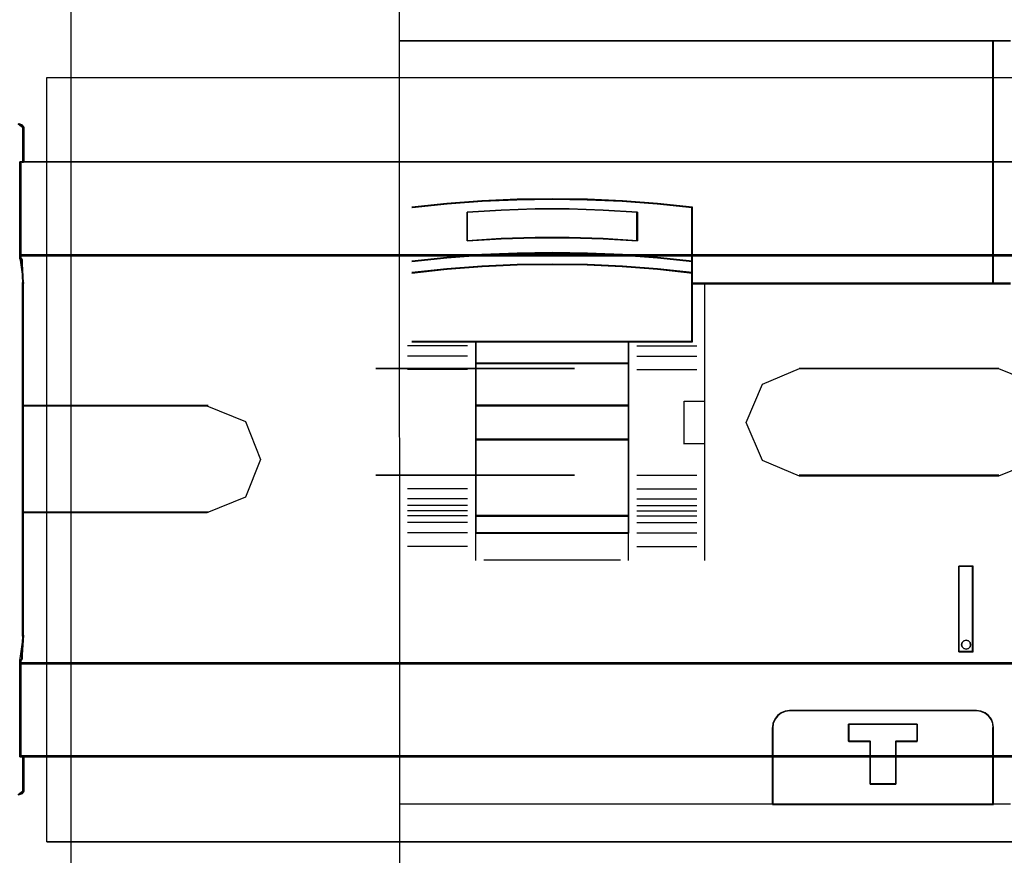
# Model space of a CAD drawing. Header units: millimetres. Extents: x 18084 to 52399, y 38174 to 56392.
# Tile 253 of 256: x 25858 to 25916, y 53830 to 53879. Entities that reach past the tile are written whole.
import ezdxf

# ---------------------------------------------------------------- set-up
doc = ezdxf.new("R2010")
doc.units = ezdxf.units.MM
doc.header["$LTSCALE"] = 100
for name, color, linetype in [('30', 7, 'Continuous'), ('45', 7, 'Continuous'), ('5', 7, 'Continuous'), ('50', 7, 'Continuous'), ('el - schemat', 7, 'Continuous')]:
    doc.layers.add(name, color=color, linetype=linetype)

msp = doc.modelspace()

# ---------------------------------------------------------------- linework, layer by layer
at = {"layer": '30', "color": 139}
for points in [[(25858.533, 53872.799), (25858.418, 53873.001), (25858.188, 53873.082), (25858.533, 53872.799)], [(25858.463, 53870.779), (25858.463, 53872.868), (25858.463, 53870.779)], [(26293.59, 53870.846), (25858.28, 53870.846), (26293.59, 53870.846)], [(25858.28, 53870.846), (25858.28, 53867.655), (25858.28, 53870.846)], [(25858.28, 53867.722), (25858.28, 53865.489), (25858.28, 53865.111), (25858.28, 53867.722)], [(25858.28, 53865.364), (26293.59, 53865.364), (25858.28, 53865.364)], [(25858.501, 53863.672), (25858.412, 53864.826), (25858.412, 53865.018), (25858.412, 53865.082), (25858.28, 53865.178), (25858.501, 53863.672)], [(25858.434, 53863.739), (25858.434, 53860.791), (25858.434, 53863.739)], [(25858.434, 53860.86), (25858.434, 53858.25), (25858.434, 53860.86)], [(25858.434, 53858.317), (25858.434, 53854.726), (25858.434, 53858.317)], [(25890.981, 53858.661), (25879.274, 53858.661), (25890.981, 53858.661)], [(25916.001, 53858.661), (25904.232, 53858.661), (25916.001, 53858.661)], [(25869.372, 53856.481), (25858.434, 53856.481), (25869.372, 53856.481)], [(25858.434, 53854.796), (25858.434, 53851.815), (25858.434, 53854.796)], [(25858.434, 53851.885), (25858.434, 53848.294), (25858.434, 53851.885)], [(25879.274, 53852.38), (25890.981, 53852.38), (25879.274, 53852.38)], [(25904.232, 53852.38), (25916.001, 53852.38), (25904.232, 53852.38)], [(25858.434, 53850.2), (25869.372, 53850.2), (25858.434, 53850.2)], [(25858.434, 53848.361), (25858.434, 53845.751), (25858.434, 53848.361)], [(25858.434, 53845.82), (25858.434, 53842.872), (25858.434, 53845.82)], [(25858.501, 53842.939), (25858.412, 53841.784), (25858.412, 53841.623), (25858.412, 53841.527), (25858.28, 53841.43), (25858.501, 53842.939)], [(25858.28, 53838.889), (25858.28, 53841.123), (25858.28, 53841.5), (25858.28, 53838.889)], [(25858.28, 53841.316), (26293.59, 53841.316), (25858.28, 53841.316)], [(25858.28, 53838.956), (25858.28, 53835.765), (25858.28, 53838.956)], [(25858.28, 53835.832), (26293.59, 53835.832), (25858.28, 53835.832)], [(25858.463, 53833.743), (25858.463, 53835.832), (25858.463, 53833.743)], [(25858.188, 53833.529), (25858.418, 53833.61), (25858.533, 53833.812), (25858.188, 53833.529)]]:
    msp.add_lwpolyline(points, close=True, dxfattribs=at)
at = {"layer": '30', "color": 7}
for points in [[(25858.257, 53833.539), (25858.441, 53833.6), (25858.533, 53833.753), (25858.533, 53835.778), (25858.349, 53835.778), (25858.349, 53838.906), (25858.349, 53841.084), (25858.349, 53841.268), (25858.349, 53841.452), (25858.441, 53841.544), (25858.441, 53841.636), (25858.441, 53841.789), (25858.502, 53842.893), (25858.502, 53845.777), (25858.502, 53848.322), (25858.502, 53850.163), (25858.502, 53851.849), (25858.502, 53854.763), (25858.502, 53856.45), (25858.502, 53858.29), (25858.502, 53860.836), (25858.502, 53863.719), (25858.441, 53864.823), (25858.441, 53865.007), (25858.441, 53865.069), (25858.349, 53865.161), (25858.349, 53865.345), (25858.349, 53865.529), (25858.349, 53867.706), (25858.349, 53870.835), (25858.533, 53870.835), (25858.533, 53872.859), (25858.441, 53873.013), (25858.257, 53873.074)], [(25858.257, 53833.539), (25858.441, 53833.6), (25858.533, 53833.753), (25858.533, 53835.778), (25858.349, 53835.778), (25858.349, 53838.906), (25858.349, 53841.084), (25858.349, 53841.268), (25858.349, 53841.452), (25858.441, 53841.544), (25858.441, 53841.636), (25858.441, 53841.789), (25858.502, 53842.893), (25858.502, 53845.777), (25858.502, 53848.322), (25858.502, 53850.163), (25858.502, 53851.849), (25858.502, 53854.763), (25858.502, 53856.45), (25858.502, 53858.29), (25858.502, 53860.836), (25858.502, 53863.719), (25858.441, 53864.823), (25858.441, 53865.007), (25858.441, 53865.069), (25858.349, 53865.161), (25858.349, 53865.345), (25858.349, 53865.529), (25858.349, 53867.706), (25858.349, 53870.835), (25858.533, 53870.835), (25858.533, 53872.859), (25858.441, 53873.013), (25858.257, 53873.074)], [(25858.257, 53833.539), (25858.441, 53833.6), (25858.533, 53833.753), (25858.533, 53835.778), (25858.349, 53835.778), (25858.349, 53838.906), (25858.349, 53841.084), (25858.349, 53841.268), (25858.349, 53841.452), (25858.441, 53841.544), (25858.441, 53841.636), (25858.441, 53841.789), (25858.502, 53842.893), (25858.502, 53845.777), (25858.502, 53848.322), (25858.502, 53850.163), (25858.502, 53851.849), (25858.502, 53854.763), (25858.502, 53856.45), (25858.502, 53858.29), (25858.502, 53860.836), (25858.502, 53863.719), (25858.441, 53864.823), (25858.441, 53865.007), (25858.441, 53865.069), (25858.349, 53865.161), (25858.349, 53865.345), (25858.349, 53865.529), (25858.349, 53867.706), (25858.349, 53870.835), (25858.533, 53870.835), (25858.533, 53872.859), (25858.441, 53873.013), (25858.257, 53873.074)], [(26293.59, 53865.364), (25858.28, 53865.364), (25858.28, 53865.18), (25858.372, 53865.088), (25858.372, 53865.026), (25858.372, 53864.842), (25858.433, 53863.736), (25858.433, 53860.848), (25858.433, 53858.298), (25858.433, 53856.455), (25869.306, 53856.455), (25871.573, 53855.533), (25872.461, 53853.29), (25871.573, 53851.078), (25869.306, 53850.156), (25858.433, 53850.156), (25858.433, 53848.313), (25858.433, 53845.763), (25858.433, 53842.875), (25858.372, 53841.769), (25858.372, 53841.615), (25858.372, 53841.523), (25858.28, 53841.431), (25858.28, 53841.247), (25858.28, 53841.247), (26293.59, 53841.247)], [(26293.59, 53865.364), (25858.28, 53865.364), (25858.28, 53865.18), (25858.372, 53865.088), (25858.372, 53865.026), (25858.372, 53864.842), (25858.433, 53863.736), (25858.433, 53860.848), (25858.433, 53858.298), (25858.433, 53856.455), (25869.306, 53856.455), (25871.573, 53855.533), (25872.461, 53853.29), (25871.573, 53851.078), (25869.306, 53850.156), (25858.433, 53850.156), (25858.433, 53848.313), (25858.433, 53845.763), (25858.433, 53842.875), (25858.372, 53841.769), (25858.372, 53841.615), (25858.372, 53841.523), (25858.28, 53841.431), (25858.28, 53841.247), (25858.28, 53841.247), (26293.59, 53841.247)], [(26293.59, 53865.364), (25858.28, 53865.364), (25858.28, 53865.18), (25858.372, 53865.088), (25858.372, 53865.026), (25858.372, 53864.842), (25858.433, 53863.736), (25858.433, 53860.848), (25858.433, 53858.298), (25858.433, 53856.455), (25869.306, 53856.455), (25871.573, 53855.533), (25872.461, 53853.29), (25871.573, 53851.078), (25869.306, 53850.156), (25858.433, 53850.156), (25858.433, 53848.313), (25858.433, 53845.763), (25858.433, 53842.875), (25858.372, 53841.769), (25858.372, 53841.615), (25858.372, 53841.523), (25858.28, 53841.431), (25858.28, 53841.247), (25858.28, 53841.247), (26293.59, 53841.247)]]:
    msp.add_lwpolyline(points, dxfattribs=at)
at = {"layer": '30', "color": 59}
for points in [[(25858.257, 53833.539), (25858.441, 53833.6), (25858.533, 53833.753), (25858.533, 53835.778), (25858.349, 53835.778), (25858.349, 53838.906), (25858.349, 53841.084), (25858.349, 53841.268), (25858.349, 53841.452), (25858.441, 53841.544), (25858.441, 53841.636), (25858.441, 53841.789), (25858.502, 53842.893), (25858.502, 53845.777), (25858.502, 53848.322), (25858.502, 53850.163), (25858.502, 53851.849), (25858.502, 53854.763), (25858.502, 53856.45), (25858.502, 53858.29), (25858.502, 53860.836), (25858.502, 53863.719), (25858.441, 53864.823), (25858.441, 53865.007), (25858.441, 53865.069), (25858.349, 53865.161), (25858.349, 53865.345), (25858.349, 53865.529), (25858.349, 53867.706), (25858.349, 53870.835), (25858.533, 53870.835), (25858.533, 53872.859), (25858.441, 53873.013), (25858.257, 53873.074)], [(26293.59, 53865.364), (25858.28, 53865.364), (25858.28, 53865.18), (25858.372, 53865.088), (25858.372, 53865.026), (25858.372, 53864.842), (25858.433, 53863.736), (25858.433, 53860.848), (25858.433, 53858.298), (25858.433, 53856.455), (25869.306, 53856.455), (25871.573, 53855.533), (25872.461, 53853.29), (25871.573, 53851.078), (25869.306, 53850.156), (25858.433, 53850.156), (25858.433, 53848.313), (25858.433, 53845.763), (25858.433, 53842.875), (25858.372, 53841.769), (25858.372, 53841.615), (25858.372, 53841.523), (25858.28, 53841.431), (25858.28, 53841.247), (25858.28, 53841.247), (26293.59, 53841.247)]]:
    msp.add_lwpolyline(points, dxfattribs=at)
at = {"layer": '30', "color": 7}
for points in [[(25858.28, 53865.295), (26293.59, 53865.295), (26293.59, 53865.481), (26293.59, 53867.683), (26293.59, 53870.846), (26293.406, 53870.846), (25858.463, 53870.846), (25858.28, 53870.846), (25858.28, 53867.683), (25858.28, 53865.481), (25858.28, 53865.295)], [(25858.28, 53865.295), (26293.59, 53865.295), (26293.59, 53865.481), (26293.59, 53867.683), (26293.59, 53870.846), (26293.406, 53870.846), (25858.463, 53870.846), (25858.28, 53870.846), (25858.28, 53867.683), (25858.28, 53865.481), (25858.28, 53865.295)], [(25858.28, 53865.295), (26293.59, 53865.295), (26293.59, 53865.481), (26293.59, 53867.683), (26293.59, 53870.846), (26293.406, 53870.846), (25858.463, 53870.846), (25858.28, 53870.846), (25858.28, 53867.683), (25858.28, 53865.481), (25858.28, 53865.295)], [(25901.109, 53855.47), (25902.062, 53857.732), (25904.245, 53858.661), (25915.987, 53858.661), (25918.262, 53857.732), (25919.153, 53855.47), (25918.262, 53853.24), (25915.987, 53852.311), (25904.245, 53852.311), (25902.062, 53853.24), (25901.109, 53855.47)], [(25901.109, 53855.47), (25902.062, 53857.732), (25904.245, 53858.661), (25915.987, 53858.661), (25918.262, 53857.732), (25919.153, 53855.47), (25918.262, 53853.24), (25915.987, 53852.311), (25904.245, 53852.311), (25902.062, 53853.24), (25901.109, 53855.47)], [(25901.109, 53855.47), (25902.062, 53857.732), (25904.245, 53858.661), (25915.987, 53858.661), (25918.262, 53857.732), (25919.153, 53855.47), (25918.262, 53853.24), (25915.987, 53852.311), (25904.245, 53852.311), (25902.062, 53853.24), (25901.109, 53855.47)], [(26293.59, 53841.316), (25858.28, 53841.316), (25858.28, 53841.13), (25858.28, 53838.928), (25858.28, 53835.765), (25858.463, 53835.765), (26293.406, 53835.765), (26293.59, 53835.765), (26293.59, 53838.928), (26293.59, 53841.13), (26293.59, 53841.316)], [(26293.59, 53841.316), (25858.28, 53841.316), (25858.28, 53841.13), (25858.28, 53838.928), (25858.28, 53835.765), (25858.463, 53835.765), (26293.406, 53835.765), (26293.59, 53835.765), (26293.59, 53838.928), (26293.59, 53841.13), (26293.59, 53841.316)], [(26293.59, 53841.316), (25858.28, 53841.316), (25858.28, 53841.13), (25858.28, 53838.928), (25858.28, 53835.765), (25858.463, 53835.765), (26293.406, 53835.765), (26293.59, 53835.765), (26293.59, 53838.928), (26293.59, 53841.13), (26293.59, 53841.316)]]:
    msp.add_lwpolyline(points, close=True, dxfattribs=at)
at = {"layer": '30', "color": 59}
for points in [[(25858.28, 53865.295), (26293.59, 53865.295), (26293.59, 53865.481), (26293.59, 53867.683), (26293.59, 53870.846), (26293.406, 53870.846), (25858.463, 53870.846), (25858.28, 53870.846), (25858.28, 53867.683), (25858.28, 53865.481), (25858.28, 53865.295)], [(25858.312, 53865.327), (26293.555, 53865.327), (26293.555, 53865.511), (26293.555, 53867.687), (26293.555, 53870.814), (26293.371, 53870.814), (25858.496, 53870.814), (25858.312, 53870.814), (25858.312, 53867.687), (25858.312, 53865.511), (25858.312, 53865.327)], [(25901.109, 53855.47), (25902.062, 53857.732), (25904.245, 53858.661), (25915.987, 53858.661), (25918.262, 53857.732), (25919.153, 53855.47), (25918.262, 53853.24), (25915.987, 53852.311), (25904.245, 53852.311), (25902.062, 53853.24), (25901.109, 53855.47)], [(26293.59, 53841.316), (25858.28, 53841.316), (25858.28, 53841.13), (25858.28, 53838.928), (25858.28, 53835.765), (25858.463, 53835.765), (26293.406, 53835.765), (26293.59, 53835.765), (26293.59, 53838.928), (26293.59, 53841.13), (26293.59, 53841.316)], [(26293.555, 53841.284), (25858.312, 53841.284), (25858.312, 53841.1), (25858.312, 53838.924), (25858.312, 53835.798), (25858.496, 53835.798), (26293.371, 53835.798), (26293.555, 53835.798), (26293.555, 53838.924), (26293.555, 53841.1), (26293.555, 53841.284)]]:
    msp.add_lwpolyline(points, close=True, dxfattribs=at)
at = {"layer": '45', "color": 139}
for p, q in [((25880.646, 53877.974), (25916.696, 53877.974)), ((25915.673, 53877.957), (25880.663, 53877.957)), ((25915.655, 53863.651), (25915.655, 53877.974)), ((25915.673, 53863.666), (25915.673, 53877.957)), ((25915.673, 53877.957), (25915.673, 53877.957)), ((25883.46, 53868.368), (25881.396, 53868.133)), ((25881.412, 53868.149), (25883.472, 53868.369)), ((25885.524, 53868.533), (25883.46, 53868.368)), ((25883.472, 53868.369), (25885.532, 53868.523)), ((25887.594, 53868.633), (25885.524, 53868.533)), ((25885.532, 53868.523), (25887.598, 53868.617)), ((25889.669, 53868.669), (25887.594, 53868.633)), ((25887.598, 53868.617), (25889.669, 53868.65)), ((25891.738, 53868.633), (25889.669, 53868.669)), ((25889.669, 53868.65), (25891.734, 53868.617)), ((25891.734, 53868.617), (25893.794, 53868.523)), ((25893.802, 53868.533), (25891.738, 53868.633)), ((25893.794, 53868.523), (25895.865, 53868.369)), ((25895.878, 53868.368), (25893.802, 53868.533)), ((25895.865, 53868.369), (25897.925, 53868.149)), ((25897.942, 53868.133), (25895.878, 53868.368)), ((25897.907, 53860.224), (25897.907, 53868.168)), ((25897.925, 53868.149), (25897.925, 53864.981)), ((25886.657, 53867.991), (25884.645, 53867.847)), ((25884.645, 53866.187), (25884.645, 53867.882)), ((25888.669, 53868.063), (25886.657, 53867.991)), ((25890.669, 53868.063), (25888.669, 53868.063)), ((25892.681, 53867.991), (25890.669, 53868.063)), ((25894.687, 53867.847), (25892.681, 53867.991)), ((25894.652, 53866.187), (25894.652, 53867.882)), ((25888.669, 53866.391), (25886.657, 53866.325)), ((25890.669, 53866.391), (25888.669, 53866.391)), ((25892.681, 53866.325), (25890.669, 53866.391)), ((25886.657, 53866.325), (25884.645, 53866.187)), ((25894.687, 53866.187), (25892.681, 53866.325)), ((25885.524, 53865.372), (25883.46, 53865.201)), ((25887.594, 53865.466), (25885.524, 53865.372)), ((25889.669, 53865.495), (25887.594, 53865.466)), ((25891.738, 53865.466), (25889.669, 53865.495)), ((25893.802, 53865.372), (25891.738, 53865.466)), ((25895.878, 53865.201), (25893.802, 53865.372)), ((25883.46, 53865.201), (25881.396, 53864.966)), ((25885.524, 53864.683), (25883.46, 53864.519)), ((25885.531, 53864.676), (25883.471, 53864.522)), ((25887.594, 53864.782), (25885.524, 53864.683)), ((25887.597, 53864.77), (25885.531, 53864.676)), ((25889.669, 53864.818), (25887.594, 53864.782)), ((25889.669, 53864.803), (25887.597, 53864.77)), ((25891.738, 53864.782), (25889.669, 53864.818)), ((25891.735, 53864.77), (25889.669, 53864.803)), ((25893.795, 53864.676), (25891.735, 53864.77)), ((25893.802, 53864.683), (25891.738, 53864.782)), ((25895.866, 53864.522), (25893.795, 53864.676)), ((25895.878, 53864.519), (25893.802, 53864.683)), ((25897.942, 53864.966), (25895.878, 53865.201)), ((25897.925, 53864.981), (25897.925, 53864.299)), ((25883.46, 53864.519), (25881.396, 53864.284)), ((25883.471, 53864.522), (25881.411, 53864.302)), ((25897.927, 53864.302), (25895.866, 53864.522)), ((25897.942, 53864.284), (25895.878, 53864.519)), ((25897.925, 53864.299), (25897.925, 53863.666)), ((25897.927, 53863.669), (25897.927, 53864.302)), ((25916.696, 53863.686), (25897.907, 53863.686)), ((25897.925, 53863.666), (25898.664, 53863.666)), ((25897.927, 53860.239), (25897.927, 53863.669)), ((25898.645, 53863.686), (25898.645, 53847.343)), ((25898.664, 53863.666), (25915.673, 53863.666)), ((25884.68, 53860.001), (25881.142, 53860.001)), ((25897.942, 53860.259), (25881.396, 53860.259)), ((25881.411, 53860.239), (25885.157, 53860.239)), ((25885.14, 53860.259), (25885.14, 53848.961)), ((25885.14, 53860.259), (25894.185, 53860.259)), ((25885.157, 53860.239), (25894.17, 53860.239)), ((25894.151, 53860.259), (25894.151, 53848.961)), ((25894.17, 53860.239), (25897.927, 53860.239)), ((25894.652, 53860.001), (25898.195, 53860.001)), ((25884.68, 53859.396), (25881.142, 53859.396)), ((25885.14, 53858.984), (25894.185, 53858.984)), ((25894.652, 53859.396), (25898.195, 53859.396)), ((25884.68, 53858.599), (25881.142, 53858.599)), ((25894.652, 53858.599), (25898.195, 53858.599)), ((25897.457, 53854.207), (25897.457, 53856.733)), ((25897.457, 53856.733), (25898.68, 53856.733)), ((25885.14, 53856.492), (25894.185, 53856.492)), ((25885.137, 53854.487), (25894.183, 53854.487)), ((25894.183, 53854.487), (25885.137, 53854.487)), ((25885.137, 53854.487), (25885.137, 53849.954)), ((25885.14, 53854.485), (25894.185, 53854.485)), ((25894.165, 53854.467), (25885.157, 53854.467)), ((25885.157, 53854.467), (25885.157, 53849.971)), ((25894.165, 53849.971), (25894.165, 53854.467)), ((25894.165, 53854.467), (25894.165, 53854.467)), ((25894.183, 53849.954), (25894.183, 53854.487)), ((25894.183, 53854.487), (25894.183, 53854.487)), ((25897.457, 53854.241), (25898.68, 53854.241)), ((25884.68, 53852.378), (25881.142, 53852.378)), ((25894.652, 53852.378), (25898.195, 53852.378)), ((25884.68, 53851.574), (25881.142, 53851.574)), ((25894.652, 53851.574), (25898.195, 53851.574)), ((25884.68, 53850.981), (25881.142, 53850.981)), ((25894.652, 53850.981), (25898.195, 53850.981)), ((25884.68, 53850.579), (25881.142, 53850.579)), ((25884.68, 53850.276), (25881.142, 53850.276)), ((25894.652, 53850.579), (25898.195, 53850.579)), ((25894.652, 53850.276), (25898.195, 53850.276)), ((25884.68, 53849.973), (25881.142, 53849.973)), ((25884.68, 53849.579), (25881.142, 53849.579)), ((25885.137, 53849.993), (25894.183, 53849.993)), ((25885.137, 53849.954), (25894.183, 53849.954)), ((25885.14, 53849.991), (25894.185, 53849.991)), ((25885.157, 53849.971), (25894.165, 53849.971)), ((25894.652, 53849.973), (25898.195, 53849.973)), ((25894.652, 53849.579), (25898.195, 53849.579)), ((25884.68, 53848.978), (25881.142, 53848.978)), ((25885.14, 53848.996), (25894.185, 53848.996)), ((25885.14, 53848.996), (25885.14, 53847.343)), ((25894.151, 53848.996), (25894.151, 53847.343)), ((25894.652, 53848.978), (25898.195, 53848.978)), ((25884.68, 53848.174), (25881.142, 53848.174)), ((25894.652, 53848.174), (25898.195, 53848.174)), ((25885.642, 53847.378), (25893.691, 53847.378)), ((25913.65, 53841.963), (25913.65, 53846.998)), ((25913.65, 53846.998), (25914.488, 53846.998)), ((25914.453, 53841.963), (25914.453, 53846.998)), ((25913.945, 53842.613), (25913.84, 53842.513)), ((25914.075, 53842.648), (25913.945, 53842.613)), ((25914.204, 53842.613), (25914.075, 53842.648)), ((25914.31, 53842.513), (25914.204, 53842.613)), ((25913.65, 53841.998), (25914.488, 53841.998)), ((25913.84, 53842.513), (25913.804, 53842.377)), ((25913.804, 53842.377), (25913.84, 53842.248)), ((25913.84, 53842.248), (25913.945, 53842.147)), ((25913.945, 53842.147), (25914.075, 53842.112)), ((25914.075, 53842.112), (25914.204, 53842.147)), ((25914.204, 53842.147), (25914.31, 53842.248)), ((25914.334, 53842.377), (25914.31, 53842.513)), ((25914.31, 53842.248), (25914.334, 53842.377)), ((25914.334, 53842.377), (25914.334, 53842.377)), ((25902.797, 53837.978), (25902.677, 53837.732)), ((25902.957, 53838.194), (25902.797, 53837.978)), ((25903.174, 53838.36), (25902.957, 53838.194)), ((25903.42, 53838.462), (25903.174, 53838.36)), ((25903.688, 53838.497), (25903.42, 53838.462)), ((25903.653, 53838.497), (25914.691, 53838.497)), ((25914.924, 53838.462), (25914.656, 53838.497)), ((25915.175, 53838.36), (25914.924, 53838.462)), ((25915.386, 53838.194), (25915.175, 53838.36)), ((25915.556, 53837.978), (25915.386, 53838.194)), ((25915.653, 53837.732), (25915.556, 53837.978)), ((25902.677, 53837.732), (25902.655, 53837.464)), ((25902.655, 53832.96), (25902.655, 53837.499)), ((25907.144, 53837.698), (25911.193, 53837.698)), ((25907.144, 53837.698), (25907.144, 53836.663)), ((25911.159, 53837.698), (25911.159, 53836.663)), ((25915.687, 53837.464), (25915.653, 53837.732)), ((25915.655, 53832.96), (25915.655, 53837.499)), ((25907.144, 53836.697), (25908.441, 53836.697)), ((25908.406, 53836.697), (25908.406, 53834.166)), ((25909.904, 53836.697), (25911.193, 53836.697)), ((25909.904, 53836.697), (25909.904, 53834.166)), ((25908.406, 53834.201), (25909.939, 53834.201)), ((25880.646, 53832.995), (25916.696, 53832.995))]:
    msp.add_line(p, q, dxfattribs=at)
at = {"layer": '45', "color": 7}
for p, q in [((25915.687, 53877.974), (25880.646, 53877.974)), ((25915.655, 53877.974), (25915.655, 53863.651)), ((25916.696, 53877.974), (25915.655, 53877.974)), ((25915.655, 53877.974), (25915.655, 53877.974)), ((25915.687, 53863.651), (25915.687, 53877.974)), ((25915.687, 53877.974), (25915.687, 53877.974)), ((25881.395, 53868.144), (25883.457, 53868.365)), ((25883.46, 53868.386), (25881.396, 53868.164)), ((25883.457, 53868.365), (25885.519, 53868.519)), ((25885.524, 53868.541), (25883.46, 53868.386)), ((25885.519, 53868.519), (25887.587, 53868.613)), ((25887.594, 53868.635), (25885.524, 53868.541)), ((25887.587, 53868.613), (25889.66, 53868.646)), ((25889.669, 53868.669), (25887.594, 53868.635)), ((25889.66, 53868.646), (25891.727, 53868.613)), ((25891.738, 53868.635), (25889.669, 53868.669)), ((25891.727, 53868.613), (25893.789, 53868.519)), ((25893.802, 53868.541), (25891.738, 53868.635)), ((25893.789, 53868.519), (25895.862, 53868.365)), ((25895.878, 53868.386), (25893.802, 53868.541)), ((25895.862, 53868.365), (25897.924, 53868.144)), ((25897.942, 53868.164), (25895.878, 53868.386)), ((25897.924, 53868.144), (25897.924, 53864.969)), ((25897.942, 53864.966), (25897.942, 53868.164)), ((25884.645, 53867.878), (25886.657, 53868.002)), ((25886.657, 53868.002), (25884.645, 53867.878)), ((25884.645, 53866.187), (25884.645, 53867.878)), ((25884.645, 53867.878), (25884.645, 53866.187)), ((25886.666, 53867.988), (25884.66, 53867.867)), ((25884.66, 53867.867), (25884.66, 53866.202)), ((25886.657, 53868.002), (25888.669, 53868.063)), ((25888.669, 53868.063), (25886.657, 53868.002)), ((25888.672, 53868.048), (25886.666, 53867.988)), ((25888.669, 53868.063), (25890.669, 53868.063)), ((25890.669, 53868.063), (25888.669, 53868.063)), ((25890.666, 53868.048), (25888.672, 53868.048)), ((25892.672, 53867.988), (25890.666, 53868.048)), ((25890.669, 53868.063), (25892.681, 53868.002)), ((25892.681, 53868.002), (25890.669, 53868.063)), ((25894.672, 53867.867), (25892.672, 53867.988)), ((25892.681, 53868.002), (25894.687, 53867.878)), ((25894.687, 53867.878), (25892.681, 53868.002)), ((25894.672, 53866.202), (25894.672, 53867.867)), ((25894.687, 53867.878), (25894.687, 53866.187)), ((25894.687, 53867.878), (25894.687, 53867.878)), ((25894.687, 53866.187), (25894.687, 53867.878)), ((25886.666, 53866.318), (25888.672, 53866.373)), ((25888.672, 53866.373), (25890.666, 53866.373)), ((25890.666, 53866.373), (25892.672, 53866.318)), ((25890.666, 53866.373), (25890.666, 53866.373)), ((25886.657, 53866.305), (25884.645, 53866.187)), ((25884.645, 53866.187), (25886.657, 53866.305)), ((25884.66, 53866.202), (25886.666, 53866.318)), ((25888.669, 53866.361), (25886.657, 53866.305)), ((25886.657, 53866.305), (25888.669, 53866.361)), ((25890.669, 53866.361), (25888.669, 53866.361)), ((25888.669, 53866.361), (25890.669, 53866.361)), ((25892.681, 53866.305), (25890.669, 53866.361)), ((25890.669, 53866.361), (25892.681, 53866.305)), ((25890.669, 53866.361), (25890.669, 53866.361)), ((25892.672, 53866.318), (25894.672, 53866.202)), ((25894.687, 53866.187), (25892.681, 53866.305)), ((25892.681, 53866.305), (25894.687, 53866.187)), ((25883.46, 53865.212), (25881.396, 53864.986)), ((25885.524, 53865.376), (25883.46, 53865.212)), ((25883.46, 53865.188), (25885.524, 53865.349)), ((25885.531, 53865.362), (25883.471, 53865.202)), ((25887.594, 53865.467), (25885.524, 53865.376)), ((25885.524, 53865.349), (25887.594, 53865.438)), ((25887.597, 53865.45), (25885.531, 53865.362)), ((25889.669, 53865.495), (25887.594, 53865.467)), ((25887.594, 53865.438), (25889.669, 53865.466)), ((25889.669, 53865.478), (25887.597, 53865.45)), ((25891.738, 53865.467), (25889.669, 53865.495)), ((25891.735, 53865.45), (25889.669, 53865.478)), ((25889.669, 53865.466), (25891.738, 53865.438)), ((25893.795, 53865.362), (25891.735, 53865.45)), ((25893.802, 53865.376), (25891.738, 53865.467)), ((25891.738, 53865.438), (25893.802, 53865.349)), ((25891.738, 53865.438), (25891.738, 53865.438)), ((25895.866, 53865.202), (25893.795, 53865.362)), ((25895.878, 53865.212), (25893.802, 53865.376)), ((25893.802, 53865.349), (25895.878, 53865.188)), ((25897.942, 53864.986), (25895.878, 53865.212)), ((25881.396, 53864.966), (25883.46, 53865.188)), ((25883.471, 53865.202), (25881.411, 53864.982)), ((25885.524, 53864.69), (25883.46, 53864.535)), ((25883.46, 53864.51), (25885.524, 53864.669)), ((25885.531, 53864.676), (25883.471, 53864.522)), ((25883.471, 53864.519), (25885.531, 53864.673)), ((25887.594, 53864.784), (25885.524, 53864.69)), ((25885.524, 53864.669), (25887.594, 53864.765)), ((25887.597, 53864.77), (25885.531, 53864.676)), ((25885.531, 53864.673), (25887.597, 53864.767)), ((25889.669, 53864.818), (25887.594, 53864.784)), ((25887.594, 53864.765), (25889.669, 53864.799)), ((25889.669, 53864.803), (25887.597, 53864.77)), ((25887.597, 53864.767), (25889.669, 53864.8)), ((25891.738, 53864.784), (25889.669, 53864.818)), ((25891.735, 53864.77), (25889.669, 53864.803)), ((25889.669, 53864.8), (25891.735, 53864.767)), ((25889.669, 53864.799), (25891.738, 53864.765)), ((25893.795, 53864.676), (25891.735, 53864.77)), ((25891.735, 53864.767), (25893.795, 53864.673)), ((25893.802, 53864.69), (25891.738, 53864.784)), ((25891.738, 53864.765), (25893.802, 53864.669)), ((25895.866, 53864.522), (25893.795, 53864.676)), ((25893.795, 53864.673), (25895.866, 53864.519)), ((25893.795, 53864.673), (25893.795, 53864.673)), ((25895.878, 53864.535), (25893.802, 53864.69)), ((25893.802, 53864.669), (25895.878, 53864.51)), ((25893.802, 53864.669), (25893.802, 53864.669)), ((25897.927, 53864.982), (25895.866, 53865.202)), ((25895.878, 53865.188), (25897.942, 53864.966)), ((25897.924, 53864.969), (25897.924, 53864.285)), ((25897.927, 53864.299), (25897.927, 53864.982)), ((25897.942, 53864.284), (25897.942, 53864.986)), ((25883.46, 53864.535), (25881.396, 53864.313)), ((25881.396, 53864.284), (25883.46, 53864.51)), ((25883.471, 53864.522), (25881.411, 53864.302)), ((25881.411, 53864.299), (25883.471, 53864.519)), ((25897.927, 53864.302), (25895.866, 53864.522)), ((25895.866, 53864.519), (25897.927, 53864.299)), ((25897.942, 53864.313), (25895.878, 53864.535)), ((25895.878, 53864.51), (25897.942, 53864.284)), ((25897.924, 53864.285), (25897.924, 53863.651)), ((25897.927, 53863.669), (25897.927, 53864.302)), ((25897.942, 53863.676), (25897.942, 53864.313)), ((25897.924, 53863.651), (25898.663, 53863.651)), ((25897.927, 53860.239), (25897.927, 53863.669)), ((25897.942, 53860.224), (25897.942, 53863.676)), ((25898.663, 53863.651), (25915.687, 53863.651)), ((25915.655, 53863.651), (25916.696, 53863.651)), ((25881.396, 53860.224), (25885.149, 53860.224)), ((25881.411, 53860.239), (25885.157, 53860.239)), ((25894.185, 53860.259), (25885.14, 53860.259)), ((25885.14, 53860.259), (25885.14, 53858.949)), ((25885.149, 53860.224), (25894.178, 53860.224)), ((25894.17, 53860.242), (25885.157, 53860.242)), ((25885.157, 53860.242), (25885.157, 53858.964)), ((25885.157, 53860.239), (25894.17, 53860.239)), ((25894.17, 53858.964), (25894.17, 53860.242)), ((25894.17, 53860.242), (25894.17, 53860.242)), ((25894.17, 53860.239), (25897.927, 53860.239)), ((25894.178, 53860.224), (25897.942, 53860.224)), ((25894.185, 53858.949), (25894.185, 53860.259)), ((25894.185, 53860.259), (25894.185, 53860.259)), ((25894.185, 53858.984), (25885.14, 53858.984)), ((25885.14, 53858.984), (25885.14, 53856.457)), ((25885.14, 53858.949), (25894.185, 53858.949)), ((25894.17, 53858.966), (25885.157, 53858.966)), ((25885.157, 53858.966), (25885.157, 53856.472)), ((25885.157, 53858.964), (25894.17, 53858.964)), ((25894.17, 53856.472), (25894.17, 53858.966)), ((25894.17, 53858.966), (25894.17, 53858.966)), ((25894.185, 53856.457), (25894.185, 53858.984)), ((25894.185, 53858.984), (25894.185, 53858.984)), ((25894.185, 53856.492), (25885.14, 53856.492)), ((25885.14, 53856.492), (25885.14, 53854.45)), ((25885.14, 53856.457), (25894.185, 53856.457)), ((25894.17, 53856.475), (25885.157, 53856.475)), ((25885.157, 53856.475), (25885.157, 53854.465)), ((25885.157, 53856.472), (25894.17, 53856.472)), ((25894.17, 53854.465), (25894.17, 53856.475)), ((25894.17, 53856.475), (25894.17, 53856.475)), ((25894.185, 53854.45), (25894.185, 53856.492)), ((25894.185, 53856.492), (25894.185, 53856.492)), ((25894.185, 53854.485), (25885.14, 53854.485)), ((25885.14, 53854.485), (25885.14, 53849.956)), ((25885.14, 53854.45), (25894.185, 53854.45)), ((25894.17, 53854.467), (25885.157, 53854.467)), ((25885.157, 53854.467), (25885.157, 53849.971)), ((25885.157, 53854.465), (25894.17, 53854.465)), ((25894.17, 53849.971), (25894.17, 53854.467)), ((25894.17, 53854.467), (25894.17, 53854.467)), ((25894.185, 53849.956), (25894.185, 53854.485)), ((25894.185, 53854.485), (25894.185, 53854.485)), ((25894.185, 53849.991), (25885.14, 53849.991)), ((25885.14, 53849.991), (25885.14, 53848.961)), ((25885.14, 53849.956), (25894.185, 53849.956)), ((25894.17, 53849.973), (25885.157, 53849.973)), ((25885.157, 53849.973), (25885.157, 53848.976)), ((25885.157, 53849.971), (25894.17, 53849.971)), ((25894.17, 53848.976), (25894.17, 53849.973)), ((25894.17, 53849.973), (25894.17, 53849.973)), ((25894.185, 53848.961), (25894.185, 53849.991)), ((25894.185, 53849.991), (25894.185, 53849.991)), ((25885.14, 53848.961), (25894.185, 53848.961)), ((25885.157, 53848.976), (25894.17, 53848.976)), ((25913.65, 53846.998), (25913.65, 53841.963)), ((25914.488, 53846.998), (25913.65, 53846.998)), ((25913.65, 53846.998), (25913.65, 53846.998)), ((25914.488, 53841.963), (25914.488, 53846.998)), ((25913.84, 53842.513), (25913.945, 53842.613)), ((25913.945, 53842.613), (25914.075, 53842.648)), ((25914.075, 53842.648), (25914.204, 53842.613)), ((25914.204, 53842.613), (25914.31, 53842.513)), ((25913.804, 53842.377), (25913.84, 53842.513)), ((25913.84, 53842.248), (25913.804, 53842.377)), ((25913.945, 53842.147), (25913.84, 53842.248)), ((25914.075, 53842.112), (25913.945, 53842.147)), ((25914.204, 53842.147), (25914.075, 53842.112)), ((25914.31, 53842.248), (25914.204, 53842.147)), ((25914.31, 53842.513), (25914.334, 53842.377)), ((25914.31, 53842.513), (25914.31, 53842.513)), ((25914.334, 53842.377), (25914.31, 53842.248)), ((25913.65, 53841.963), (25914.488, 53841.963)), ((25902.793, 53837.993), (25902.677, 53837.755)), ((25902.947, 53838.203), (25902.793, 53837.993)), ((25903.157, 53838.364), (25902.947, 53838.203)), ((25903.395, 53838.463), (25903.157, 53838.364)), ((25903.654, 53838.497), (25903.395, 53838.463)), ((25914.688, 53838.497), (25903.654, 53838.497)), ((25914.947, 53838.463), (25914.688, 53838.497)), ((25914.688, 53838.497), (25914.688, 53838.497)), ((25915.19, 53838.364), (25914.947, 53838.463)), ((25915.395, 53838.203), (25915.19, 53838.364)), ((25915.56, 53837.993), (25915.395, 53838.203)), ((25915.654, 53837.755), (25915.56, 53837.993)), ((25902.677, 53837.755), (25902.655, 53837.494)), ((25902.655, 53837.494), (25902.655, 53832.96)), ((25907.144, 53836.687), (25907.144, 53837.698)), ((25907.144, 53837.698), (25911.193, 53837.698)), ((25911.193, 53837.698), (25907.144, 53837.698)), ((25907.144, 53837.698), (25907.144, 53836.687)), ((25911.178, 53837.683), (25907.161, 53837.683)), ((25907.161, 53837.683), (25907.161, 53836.681)), ((25911.178, 53836.681), (25911.178, 53837.683)), ((25911.193, 53837.698), (25911.193, 53836.687)), ((25911.193, 53837.698), (25911.193, 53837.698)), ((25911.193, 53836.687), (25911.193, 53837.698)), ((25915.687, 53837.494), (25915.654, 53837.755)), ((25915.687, 53832.96), (25915.687, 53837.494)), ((25908.416, 53836.687), (25907.144, 53836.687)), ((25907.144, 53836.687), (25908.416, 53836.687)), ((25907.161, 53836.681), (25908.423, 53836.681)), ((25908.416, 53834.166), (25908.416, 53836.687)), ((25908.416, 53836.687), (25908.416, 53834.166)), ((25908.423, 53836.681), (25908.423, 53834.181)), ((25909.922, 53834.181), (25909.922, 53836.681)), ((25909.922, 53836.681), (25911.178, 53836.681)), ((25911.193, 53836.687), (25909.927, 53836.687)), ((25909.927, 53836.687), (25909.927, 53834.166)), ((25909.927, 53834.166), (25909.927, 53836.687)), ((25909.927, 53836.687), (25911.193, 53836.687)), ((25909.927, 53834.166), (25908.416, 53834.166)), ((25908.416, 53834.166), (25909.927, 53834.166)), ((25908.423, 53834.181), (25909.922, 53834.181)), ((25909.922, 53834.181), (25909.922, 53834.181)), ((25909.927, 53834.166), (25909.927, 53834.166)), ((25902.655, 53832.96), (25915.687, 53832.96))]:
    msp.add_line(p, q, dxfattribs=at)
at = {"layer": '45', "color": 140}
for p, q in [((25915.687, 53877.974), (25880.646, 53877.974)), ((25915.655, 53877.974), (25915.655, 53863.651)), ((25916.696, 53877.974), (25915.655, 53877.974)), ((25915.655, 53877.974), (25915.655, 53877.974)), ((25915.67, 53877.957), (25915.67, 53863.666)), ((25916.681, 53877.957), (25915.67, 53877.957)), ((25915.67, 53877.957), (25915.67, 53877.957)), ((25915.687, 53863.651), (25915.687, 53877.974)), ((25915.687, 53877.974), (25915.687, 53877.974)), ((25881.395, 53868.144), (25883.457, 53868.365)), ((25883.457, 53868.365), (25885.519, 53868.519)), ((25885.519, 53868.519), (25887.587, 53868.613)), ((25887.587, 53868.613), (25889.66, 53868.646)), ((25889.66, 53868.646), (25891.727, 53868.613)), ((25891.727, 53868.613), (25893.789, 53868.519)), ((25893.789, 53868.519), (25895.862, 53868.365)), ((25895.862, 53868.365), (25897.924, 53868.144)), ((25897.924, 53868.144), (25897.924, 53864.969)), ((25897.924, 53864.969), (25897.924, 53864.285)), ((25897.924, 53864.285), (25897.924, 53863.651)), ((25897.924, 53863.651), (25898.663, 53863.651)), ((25898.663, 53863.651), (25915.687, 53863.651)), ((25915.655, 53863.651), (25916.696, 53863.651)), ((25915.67, 53863.666), (25916.681, 53863.666))]:
    msp.add_line(p, q, dxfattribs=at)
at = {"layer": '45', "color": 59}
for p, q in [((25883.46, 53868.386), (25881.396, 53868.164)), ((25885.524, 53868.541), (25883.46, 53868.386)), ((25887.594, 53868.635), (25885.524, 53868.541)), ((25889.669, 53868.669), (25887.594, 53868.635)), ((25891.738, 53868.635), (25889.669, 53868.669)), ((25893.802, 53868.541), (25891.738, 53868.635)), ((25895.878, 53868.386), (25893.802, 53868.541)), ((25897.942, 53868.164), (25895.878, 53868.386)), ((25897.942, 53864.966), (25897.942, 53868.164)), ((25884.645, 53867.878), (25886.657, 53868.002)), ((25886.657, 53868.002), (25884.645, 53867.878)), ((25884.645, 53866.187), (25884.645, 53867.878)), ((25884.645, 53867.878), (25884.645, 53866.187)), ((25886.666, 53867.988), (25884.66, 53867.867)), ((25884.66, 53867.867), (25884.66, 53866.202)), ((25886.657, 53868.002), (25888.669, 53868.063)), ((25888.669, 53868.063), (25886.657, 53868.002)), ((25888.672, 53868.048), (25886.666, 53867.988)), ((25888.669, 53868.063), (25890.669, 53868.063)), ((25890.669, 53868.063), (25888.669, 53868.063)), ((25890.666, 53868.048), (25888.672, 53868.048)), ((25892.672, 53867.988), (25890.666, 53868.048)), ((25890.669, 53868.063), (25892.681, 53868.002)), ((25892.681, 53868.002), (25890.669, 53868.063)), ((25894.672, 53867.867), (25892.672, 53867.988)), ((25892.681, 53868.002), (25894.687, 53867.878)), ((25894.687, 53867.878), (25892.681, 53868.002)), ((25894.672, 53866.202), (25894.672, 53867.867)), ((25894.687, 53867.878), (25894.687, 53866.187)), ((25894.687, 53867.878), (25894.687, 53867.878)), ((25894.687, 53866.187), (25894.687, 53867.878)), ((25886.666, 53866.318), (25888.672, 53866.373)), ((25888.672, 53866.373), (25890.666, 53866.373)), ((25890.666, 53866.373), (25892.672, 53866.318)), ((25890.666, 53866.373), (25890.666, 53866.373)), ((25886.657, 53866.305), (25884.645, 53866.187)), ((25884.645, 53866.187), (25886.657, 53866.305)), ((25884.66, 53866.202), (25886.666, 53866.318)), ((25888.669, 53866.361), (25886.657, 53866.305)), ((25886.657, 53866.305), (25888.669, 53866.361)), ((25890.669, 53866.361), (25888.669, 53866.361)), ((25888.669, 53866.361), (25890.669, 53866.361)), ((25892.681, 53866.305), (25890.669, 53866.361)), ((25890.669, 53866.361), (25892.681, 53866.305)), ((25890.669, 53866.361), (25890.669, 53866.361)), ((25892.672, 53866.318), (25894.672, 53866.202)), ((25894.687, 53866.187), (25892.681, 53866.305)), ((25892.681, 53866.305), (25894.687, 53866.187)), ((25883.46, 53865.212), (25881.396, 53864.986)), ((25885.524, 53865.376), (25883.46, 53865.212)), ((25883.46, 53865.188), (25885.524, 53865.349)), ((25885.531, 53865.362), (25883.471, 53865.202)), ((25887.594, 53865.467), (25885.524, 53865.376)), ((25885.524, 53865.349), (25887.594, 53865.438)), ((25887.597, 53865.45), (25885.531, 53865.362)), ((25889.669, 53865.495), (25887.594, 53865.467)), ((25887.594, 53865.438), (25889.669, 53865.466)), ((25889.669, 53865.478), (25887.597, 53865.45)), ((25891.738, 53865.467), (25889.669, 53865.495)), ((25891.735, 53865.45), (25889.669, 53865.478)), ((25889.669, 53865.466), (25891.738, 53865.438)), ((25893.795, 53865.362), (25891.735, 53865.45)), ((25893.802, 53865.376), (25891.738, 53865.467)), ((25891.738, 53865.438), (25893.802, 53865.349)), ((25891.738, 53865.438), (25891.738, 53865.438)), ((25895.866, 53865.202), (25893.795, 53865.362)), ((25895.878, 53865.212), (25893.802, 53865.376)), ((25893.802, 53865.349), (25895.878, 53865.188)), ((25897.942, 53864.986), (25895.878, 53865.212)), ((25881.396, 53864.966), (25883.46, 53865.188)), ((25883.471, 53865.202), (25881.411, 53864.982)), ((25885.524, 53864.69), (25883.46, 53864.535)), ((25883.46, 53864.51), (25885.524, 53864.669)), ((25883.471, 53864.519), (25885.531, 53864.673)), ((25887.594, 53864.784), (25885.524, 53864.69)), ((25885.524, 53864.669), (25887.594, 53864.765)), ((25885.531, 53864.673), (25887.597, 53864.767)), ((25889.669, 53864.818), (25887.594, 53864.784)), ((25887.594, 53864.765), (25889.669, 53864.799)), ((25887.597, 53864.767), (25889.669, 53864.8)), ((25891.738, 53864.784), (25889.669, 53864.818)), ((25889.669, 53864.8), (25891.735, 53864.767)), ((25889.669, 53864.799), (25891.738, 53864.765)), ((25891.735, 53864.767), (25893.795, 53864.673)), ((25893.802, 53864.69), (25891.738, 53864.784)), ((25891.738, 53864.765), (25893.802, 53864.669)), ((25893.795, 53864.673), (25895.866, 53864.519)), ((25893.795, 53864.673), (25893.795, 53864.673)), ((25895.878, 53864.535), (25893.802, 53864.69)), ((25893.802, 53864.669), (25895.878, 53864.51)), ((25893.802, 53864.669), (25893.802, 53864.669)), ((25897.927, 53864.982), (25895.866, 53865.202)), ((25895.878, 53865.188), (25897.942, 53864.966)), ((25897.927, 53864.299), (25897.927, 53864.982)), ((25897.942, 53864.284), (25897.942, 53864.986)), ((25883.46, 53864.535), (25881.396, 53864.313)), ((25881.396, 53864.284), (25883.46, 53864.51)), ((25881.411, 53864.299), (25883.471, 53864.519)), ((25895.866, 53864.519), (25897.927, 53864.299)), ((25897.942, 53864.313), (25895.878, 53864.535)), ((25895.878, 53864.51), (25897.942, 53864.284)), ((25897.942, 53863.676), (25897.942, 53864.313)), ((25897.942, 53860.224), (25897.942, 53863.676)), ((25881.396, 53860.224), (25885.149, 53860.224)), ((25894.185, 53860.259), (25885.14, 53860.259)), ((25885.14, 53860.259), (25885.14, 53858.949)), ((25885.149, 53860.224), (25894.178, 53860.224)), ((25894.17, 53860.242), (25885.157, 53860.242)), ((25885.157, 53860.242), (25885.157, 53858.964)), ((25894.17, 53858.964), (25894.17, 53860.242)), ((25894.17, 53860.242), (25894.17, 53860.242)), ((25894.178, 53860.224), (25897.942, 53860.224)), ((25894.185, 53858.949), (25894.185, 53860.259)), ((25894.185, 53860.259), (25894.185, 53860.259)), ((25894.185, 53858.984), (25885.14, 53858.984)), ((25885.14, 53858.984), (25885.14, 53856.457)), ((25885.14, 53858.949), (25894.185, 53858.949)), ((25894.17, 53858.966), (25885.157, 53858.966)), ((25885.157, 53858.966), (25885.157, 53856.472)), ((25885.157, 53858.964), (25894.17, 53858.964)), ((25894.17, 53856.472), (25894.17, 53858.966)), ((25894.17, 53858.966), (25894.17, 53858.966)), ((25894.185, 53856.457), (25894.185, 53858.984)), ((25894.185, 53858.984), (25894.185, 53858.984)), ((25894.185, 53856.492), (25885.14, 53856.492)), ((25885.14, 53856.492), (25885.14, 53854.45)), ((25885.14, 53856.457), (25894.185, 53856.457)), ((25894.17, 53856.475), (25885.157, 53856.475)), ((25885.157, 53856.475), (25885.157, 53854.465)), ((25885.157, 53856.472), (25894.17, 53856.472)), ((25894.17, 53854.465), (25894.17, 53856.475)), ((25894.17, 53856.475), (25894.17, 53856.475)), ((25894.185, 53854.45), (25894.185, 53856.492)), ((25894.185, 53856.492), (25894.185, 53856.492)), ((25894.185, 53854.485), (25885.14, 53854.485)), ((25885.14, 53854.485), (25885.14, 53849.956)), ((25885.14, 53854.45), (25894.185, 53854.45)), ((25894.17, 53854.467), (25885.157, 53854.467)), ((25885.157, 53854.467), (25885.157, 53849.971)), ((25885.157, 53854.465), (25894.17, 53854.465)), ((25894.17, 53849.971), (25894.17, 53854.467)), ((25894.17, 53854.467), (25894.17, 53854.467)), ((25894.185, 53849.956), (25894.185, 53854.485)), ((25894.185, 53854.485), (25894.185, 53854.485)), ((25894.185, 53849.991), (25885.14, 53849.991)), ((25885.14, 53849.991), (25885.14, 53848.961)), ((25885.14, 53849.956), (25894.185, 53849.956)), ((25894.17, 53849.973), (25885.157, 53849.973)), ((25885.157, 53849.973), (25885.157, 53848.976)), ((25885.157, 53849.971), (25894.17, 53849.971)), ((25894.17, 53848.976), (25894.17, 53849.973)), ((25894.17, 53849.973), (25894.17, 53849.973)), ((25894.185, 53848.961), (25894.185, 53849.991)), ((25894.185, 53849.991), (25894.185, 53849.991)), ((25885.14, 53848.961), (25894.185, 53848.961)), ((25885.157, 53848.976), (25894.17, 53848.976)), ((25913.65, 53846.998), (25913.65, 53841.963)), ((25914.488, 53846.998), (25913.65, 53846.998)), ((25913.65, 53846.998), (25913.65, 53846.998)), ((25914.488, 53841.963), (25914.488, 53846.998)), ((25913.84, 53842.513), (25913.945, 53842.613)), ((25913.945, 53842.613), (25914.075, 53842.648)), ((25914.075, 53842.648), (25914.204, 53842.613)), ((25914.204, 53842.613), (25914.31, 53842.513)), ((25913.804, 53842.377), (25913.84, 53842.513)), ((25913.84, 53842.248), (25913.804, 53842.377)), ((25913.945, 53842.147), (25913.84, 53842.248)), ((25914.075, 53842.112), (25913.945, 53842.147)), ((25914.204, 53842.147), (25914.075, 53842.112)), ((25914.31, 53842.248), (25914.204, 53842.147)), ((25914.31, 53842.513), (25914.334, 53842.377)), ((25914.31, 53842.513), (25914.31, 53842.513)), ((25914.334, 53842.377), (25914.31, 53842.248)), ((25913.65, 53841.963), (25914.488, 53841.963)), ((25902.793, 53837.993), (25902.677, 53837.755)), ((25902.81, 53837.979), (25902.694, 53837.742)), ((25902.947, 53838.203), (25902.793, 53837.993)), ((25902.964, 53838.188), (25902.81, 53837.979)), ((25903.157, 53838.364), (25902.947, 53838.203)), ((25903.173, 53838.347), (25902.964, 53838.188)), ((25903.395, 53838.463), (25903.157, 53838.364)), ((25903.41, 53838.446), (25903.173, 53838.347)), ((25903.654, 53838.497), (25903.395, 53838.463)), ((25903.669, 53838.479), (25903.41, 53838.446)), ((25914.688, 53838.497), (25903.654, 53838.497)), ((25914.676, 53838.479), (25903.669, 53838.479)), ((25914.934, 53838.446), (25914.676, 53838.479)), ((25914.676, 53838.479), (25914.676, 53838.479)), ((25914.947, 53838.463), (25914.688, 53838.497)), ((25914.688, 53838.497), (25914.688, 53838.497)), ((25915.177, 53838.347), (25914.934, 53838.446)), ((25915.19, 53838.364), (25914.947, 53838.463)), ((25915.381, 53838.188), (25915.177, 53838.347)), ((25915.395, 53838.203), (25915.19, 53838.364)), ((25915.546, 53837.979), (25915.381, 53838.188)), ((25915.56, 53837.993), (25915.395, 53838.203)), ((25915.64, 53837.742), (25915.546, 53837.979)), ((25915.654, 53837.755), (25915.56, 53837.993)), ((25902.677, 53837.755), (25902.655, 53837.494)), ((25902.655, 53837.494), (25902.655, 53832.96)), ((25902.694, 53837.742), (25902.672, 53837.483)), ((25902.672, 53837.483), (25902.672, 53832.978)), ((25907.144, 53836.687), (25907.144, 53837.698)), ((25907.144, 53837.698), (25911.193, 53837.698)), ((25911.193, 53837.698), (25907.144, 53837.698)), ((25907.144, 53837.698), (25907.144, 53836.687)), ((25911.178, 53837.683), (25907.161, 53837.683)), ((25907.161, 53837.683), (25907.161, 53836.681)), ((25911.178, 53836.681), (25911.178, 53837.683)), ((25911.193, 53837.698), (25911.193, 53836.687)), ((25911.193, 53837.698), (25911.193, 53837.698)), ((25911.193, 53836.687), (25911.193, 53837.698)), ((25915.673, 53837.483), (25915.64, 53837.742)), ((25915.687, 53837.494), (25915.654, 53837.755)), ((25915.673, 53832.978), (25915.673, 53837.483)), ((25915.687, 53832.96), (25915.687, 53837.494)), ((25908.416, 53836.687), (25907.144, 53836.687)), ((25907.144, 53836.687), (25908.416, 53836.687)), ((25907.161, 53836.681), (25908.423, 53836.681)), ((25908.416, 53834.166), (25908.416, 53836.687)), ((25908.416, 53836.687), (25908.416, 53834.166)), ((25908.423, 53836.681), (25908.423, 53834.181)), ((25909.922, 53834.181), (25909.922, 53836.681)), ((25909.922, 53836.681), (25911.178, 53836.681)), ((25911.193, 53836.687), (25909.927, 53836.687)), ((25909.927, 53836.687), (25909.927, 53834.166)), ((25909.927, 53834.166), (25909.927, 53836.687)), ((25909.927, 53836.687), (25911.193, 53836.687)), ((25909.927, 53834.166), (25908.416, 53834.166)), ((25908.416, 53834.166), (25909.927, 53834.166)), ((25908.423, 53834.181), (25909.922, 53834.181)), ((25909.922, 53834.181), (25909.922, 53834.181)), ((25909.927, 53834.166), (25909.927, 53834.166)), ((25902.655, 53832.96), (25915.687, 53832.96)), ((25902.672, 53832.978), (25915.673, 53832.978))]:
    msp.add_line(p, q, dxfattribs=at)
at = {"layer": '5', "color": 59}
msp.add_line((25861.306, 53526.455), (25861.306, 54078.293), dxfattribs=at)
msp.add_lwpolyline([(25861.306, 53524.45), (25861.306, 54078.293), (25861.306, 54240.774), (25853.68, 54240.774), (25852.678, 54240.607), (25851.844, 54240.106), (25851.343, 54239.272), (25851.176, 54238.271), (25851.176, 54228.203), (25851.009, 54227.368), (25850.563, 54226.534), (25849.728, 54225.922), (25848.727, 54225.755), (25847.725, 54225.922), (25846.89, 54226.534), (25846.389, 54227.368), (25846.222, 54228.203), (25846.222, 54238.271), (25846.055, 54239.272), (25845.387, 54240.106), (25844.775, 54240.607), (25843.773, 54240.774), (25829.19, 54240.774), (25829.19, 53524.45)], dxfattribs=at)
at = {"layer": '5', "color": 7}
msp.add_lwpolyline([(25861.303, 53526.455), (25861.303, 54240.774)], dxfattribs=at)
at = {"layer": '50', "color": 7}
for points in [[(25859.86, 53830.765), (25859.86, 53875.816), (26292.01, 53875.816), (26292.01, 53830.765)], [(25859.86, 53830.765), (26292.01, 53830.765)]]:
    msp.add_lwpolyline(points, dxfattribs=at)
at = {"layer": '50', "color": 59}
msp.add_lwpolyline([(25859.86, 53875.816), (26292.01, 53875.816), (26292.01, 53830.765), (25859.86, 53830.765), (25859.86, 53875.816)], close=True, dxfattribs=at)
at = {"layer": 'el - schemat', "linetype": 'ByBlock', "lineweight": -2}
msp.add_line((25880.646, 53896.977), (25880.663, 53813.992), dxfattribs=at)

doc.saveas('drawing.dxf')
